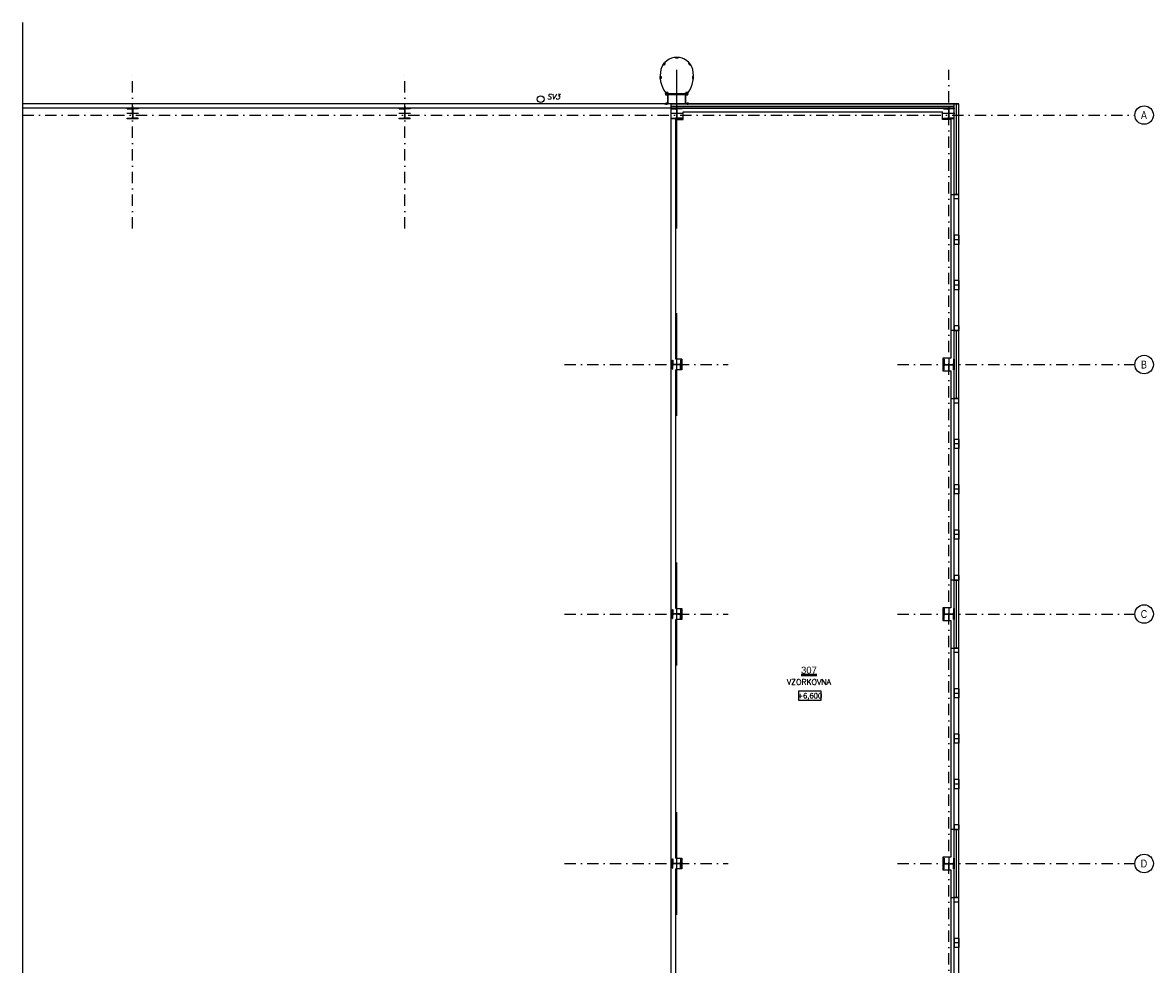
# Model space of a CAD drawing. Header units: millimetres. Extents: x 6435372 to 7248404, y 1559872 to 1886246.
# Tile 129 of 208: x 6891602 to 6916541, y 1677693 to 1698455. Entities that reach past the tile are written whole.
import ezdxf
from ezdxf.enums import TextEntityAlignment as Align

# ---------------------------------------------------------------- set-up
doc = ezdxf.new("R2010")
doc.units = ezdxf.units.MM
doc.linetypes.add('DASHDOT', pattern=[1, 0.5, -0.25, 0, -0.25])
doc.layers.add('CKPOPISM', color=8, linetype='Continuous', lineweight=50)
doc.layers.add('CKPOPISM_POPIS', color=8, linetype='Continuous', lineweight=25)
doc.layers.add('matrice DPS', color=122, linetype='Continuous')
doc.styles.add('ARIAL', font='arial.ttf')
doc.styles.add('KURZIVA', font='italic__.ttf')
doc.styles.get("Standard").update_dxf_attribs({"font": 'romans.shx'})
doc.linetypes.add('IZOLACE_POLYSTYREN_PENOVY', pattern='A,0.001,[228,CADKON.SHX,S=0.1,R=0,X=0,Y=0],-2', length=2.001)
doc.linetypes.add('PRERUSENI', pattern='A,60,[100,CADKON.SHX,S=2.5,R=0,X=0,Y=0],-10', length=70)

# ---------------------------------------------------------------- blocks, each defined once
blk = doc.blocks.new('CK_S_EXT_HEAHEA240')
for p, q in [((-120, 115), (120, 115)), ((-120, 115), (-120, 103)), ((-120, 103), (-24.75, 103)), ((-3.75, -82), (-3.75, 82)), ((3.75, -82), (3.75, 82)), ((120, 103), (24.75, 103)), ((120, 115), (120, 103)), ((-120, -115), (-120, -103)), ((-120, -103), (-24.75, -103)), ((-120, -115), (120, -115)), ((120, -103), (24.75, -103)), ((120, -115), (120, -103))]:
    blk.add_line(p, q)
for centre, start, end in [((-24.75, 82), 0, 90), ((24.75, 82), 90, 180), ((-24.75, -82), 270, 0), ((24.75, -82), 180, 270)]:
    blk.add_arc(centre, 21, start, end)
blk = doc.blocks.new('CK_S_EXT_HEAHEA200')
for p, q in [((-100, 95), (100, 95)), ((-100, 95), (-100, 85)), ((-100, 85), (-21.25, 85)), ((-3.25, -67), (-3.25, 67)), ((3.25, -67), (3.25, 67)), ((100, 85), (21.25, 85)), ((100, 95), (100, 85)), ((-100, -95), (-100, -85)), ((-100, -85), (-21.25, -85)), ((-100, -95), (100, -95)), ((100, -85), (21.25, -85)), ((100, -95), (100, -85))]:
    blk.add_line(p, q)
for centre, start, end in [((-21.25, 67), 0, 90), ((21.25, 67), 90, 180), ((-21.25, -67), 270, 0), ((21.25, -67), 180, 270)]:
    blk.add_arc(centre, 18, start, end)
blk = doc.blocks.new('CKBL2010716102415', base_point=(100360, -19048))
blk = doc.blocks.new('*U1029')
at = {"color": 0, "linetype": 'ByBlock', "lineweight": -2}
blk.add_lwpolyline([(-5, -2), (5, -2), (5, 2), (-5, 2), (-5, -2)], dxfattribs=at)

msp = doc.modelspace()

# ---------------------------------------------------------------- linework, layer by layer
at = {"layer": 'matrice DPS', "linetype": 'PRERUSENI', "ltscale": 500}
msp.add_line((6891602.4, 1698455), (6891602.4, 1672535.9), dxfattribs=at)
at = {"layer": 'matrice DPS', "linetype": 'DASHDOT', "ltscale": 500}
for p, q in [((6894028.8, 1693916.9), (6894028.8, 1697416.9)), ((6900028.8, 1693916.9), (6900028.8, 1697416.9)), ((6912028.8, 1661684.6), (6912028.8, 1697416.9)), ((6891602.4, 1696416.9), (6916133.2, 1696416.9)), ((6903554, 1690916.9), (6907162.1, 1690916.9)), ((6910895.5, 1690916.9), (6916133.2, 1690916.9)), ((6903554, 1685416.9), (6907162.1, 1685416.9)), ((6910895.5, 1685416.9), (6916133.2, 1685416.9)), ((6903554, 1679916.9), (6907162.1, 1679916.9)), ((6910895.5, 1679916.9), (6916133.2, 1679916.9))]:
    msp.add_line(p, q, dxfattribs=at)
at = {"layer": 'matrice DPS', "ltscale": 500}
for p, q in [((6906028.8, 1693916.9), (6906028.8, 1697416.9)), ((6912248.8, 1696666.9), (6891602.4, 1696666.9)), ((6894028.8, 1696611.9), (6894028.8, 1696326.9)), ((6900028.8, 1696611.9), (6900028.8, 1696326.9)), ((6905908.8, 1696566.9), (6905908.8, 1696666.9)), ((6905908.8, 1696666.9), (6912148.8, 1696666.9)), ((6905908.8, 1696566.9), (6905908.8, 1696666.9)), ((6906028.8, 1696611.9), (6906028.8, 1696326.9)), ((6912028.8, 1696611.9), (6912028.8, 1696326.9)), ((6912148.8, 1694666.9), (6912148.8, 1696666.9)), ((6912148.8, 1696666.9), (6912248.8, 1696666.9)), ((6912148.8, 1696566.9), (6912148.8, 1696666.9)), ((6912248.8, 1694666.9), (6912248.8, 1696666.9)), ((6912148.8, 1696566.9), (6891602.4, 1696566.9)), ((6894158.8, 1696451.9), (6893898.8, 1696451.9)), ((6900158.8, 1696451.9), (6899898.8, 1696451.9)), ((6906158.8, 1696451.9), (6905898.8, 1696451.9)), ((6905908.8, 1674516.9), (6905908.8, 1696566.9)), ((6905908.8, 1696566.9), (6912148.8, 1696566.9)), ((6905908.8, 1696566.9), (6906008.8, 1696566.9)), ((6906148.8, 1696566.9), (6905908.8, 1696566.9)), ((6905908.8, 1696566.9), (6905908.8, 1696554.9)), ((6905908.8, 1696554.9), (6906004.1, 1696554.9)), ((6905908.8, 1696336.9), (6905908.8, 1696348.9)), ((6905908.8, 1696348.9), (6906004.1, 1696348.9)), ((6906148.8, 1696336.9), (6905908.8, 1696336.9)), ((6906025.1, 1696533.9), (6906025.1, 1696369.9)), ((6906032.6, 1696533.9), (6906032.6, 1696369.9)), ((6906148.8, 1696554.9), (6906053.6, 1696554.9)), ((6906148.8, 1696348.9), (6906053.6, 1696348.9)), ((6906148.8, 1696566.9), (6906148.8, 1696554.9)), ((6906148.8, 1696336.9), (6906148.8, 1696348.9)), ((6906168.8, 1696491.9), (6911888.8, 1696491.9)), ((6906168.8, 1696316.9), (6906168.8, 1696491.9)), ((6911888.8, 1696316.9), (6911888.8, 1696491.9)), ((6912158.8, 1696451.9), (6911898.8, 1696451.9)), ((6912148.8, 1696566.9), (6911908.8, 1696566.9)), ((6911908.8, 1696566.9), (6911908.8, 1696554.9)), ((6911908.8, 1696554.9), (6912004.1, 1696554.9)), ((6911908.8, 1696336.9), (6911908.8, 1696348.9)), ((6911908.8, 1696348.9), (6912004.1, 1696348.9)), ((6912148.8, 1696336.9), (6911908.8, 1696336.9)), ((6912025.1, 1696533.9), (6912025.1, 1696369.9)), ((6912032.6, 1696533.9), (6912032.6, 1696369.9)), ((6912148.8, 1696554.9), (6912053.6, 1696554.9)), ((6912148.8, 1696348.9), (6912053.6, 1696348.9)), ((6912148.8, 1694666.9), (6912148.8, 1696566.9)), ((6912148.8, 1696566.9), (6912148.8, 1696554.9)), ((6912148.8, 1696336.9), (6912148.8, 1696348.9)), ((6906008.8, 1691036.9), (6906008.8, 1696316.9)), ((6906008.8, 1696316.9), (6906168.8, 1696316.9)), ((6912073.8, 1696316.9), (6911888.8, 1696316.9)), ((6912073.8, 1696316.9), (6912073.8, 1694666.9)), ((6912073.8, 1694666.9), (6912073.8, 1691666.9)), ((6912073.8, 1694666.9), (6912148.8, 1694666.9)), ((6912148.8, 1691666.9), (6912148.8, 1694666.9)), ((6912248.8, 1694666.9), (6912148.8, 1694666.9)), ((6912148.8, 1694566.9), (6912148.8, 1694666.9)), ((6912248.8, 1694666.9), (6912148.8, 1694666.9)), ((6912148.8, 1694666.9), (6912248.8, 1694666.9)), ((6912248.8, 1691666.9), (6912248.8, 1694666.9)), ((6912248.8, 1694566.9), (6912248.8, 1694666.9)), ((6912148.8, 1693766.9), (6912148.8, 1694566.9)), ((6912248.8, 1694566.9), (6912148.8, 1694566.9)), ((6912248.8, 1693766.9), (6912248.8, 1694566.9)), ((6912248.8, 1693766.9), (6912148.8, 1693766.9)), ((6912148.8, 1693766.9), (6912148.8, 1693666.9)), ((6912248.8, 1693666.9), (6912148.8, 1693666.9)), ((6912148.8, 1693666.9), (6912148.8, 1693566.9)), ((6912248.8, 1693766.9), (6912248.8, 1693666.9)), ((6912248.8, 1693666.9), (6912248.8, 1693566.9)), ((6912148.8, 1692766.9), (6912148.8, 1693566.9)), ((6912248.8, 1693566.9), (6912148.8, 1693566.9)), ((6912248.8, 1692766.9), (6912248.8, 1693566.9)), ((6912248.8, 1692766.9), (6912148.8, 1692766.9)), ((6912148.8, 1692766.9), (6912148.8, 1692666.9)), ((6912248.8, 1692666.9), (6912148.8, 1692666.9)), ((6912148.8, 1692666.9), (6912148.8, 1692566.9)), ((6912248.8, 1692766.9), (6912248.8, 1692666.9)), ((6912248.8, 1692666.9), (6912248.8, 1692566.9)), ((6912148.8, 1691766.9), (6912148.8, 1692566.9)), ((6912248.8, 1692566.9), (6912148.8, 1692566.9)), ((6912248.8, 1691766.9), (6912248.8, 1692566.9)), ((6906028.8, 1689783.6), (6906028.8, 1692050.2)), ((6912073.8, 1691666.9), (6912073.8, 1691056.9)), ((6912148.8, 1691666.9), (6912073.8, 1691666.9)), ((6912248.8, 1691766.9), (6912148.8, 1691766.9)), ((6912148.8, 1691766.9), (6912148.8, 1691666.9)), ((6912148.8, 1690166.9), (6912148.8, 1691666.9)), ((6912248.8, 1691666.9), (6912148.8, 1691666.9)), ((6912248.8, 1691666.9), (6912148.8, 1691666.9)), ((6912148.8, 1690166.9), (6912148.8, 1691666.9)), ((6912148.8, 1691666.9), (6912248.8, 1691666.9)), ((6912248.8, 1691766.9), (6912248.8, 1691666.9)), ((6912248.8, 1690166.9), (6912248.8, 1691666.9)), ((6906133.8, 1690916.9), (6905923.8, 1690916.9)), ((6906143.8, 1691036.9), (6906008.8, 1691036.9)), ((6906028.8, 1690806.9), (6906028.8, 1691026.9)), ((6906143.8, 1691036.9), (6906143.8, 1690796.9)), ((6911893.8, 1691056.9), (6911893.8, 1690776.9)), ((6912073.8, 1691056.9), (6911893.8, 1691056.9)), ((6911903.8, 1690916.9), (6912153.8, 1690916.9)), ((6912028.8, 1691046.9), (6912028.8, 1690786.9)), ((6906143.8, 1690796.9), (6906008.8, 1690796.9)), ((6906008.8, 1685536.9), (6906008.8, 1690796.9)), ((6911893.8, 1690776.9), (6912073.8, 1690776.9)), ((6912073.8, 1690776.9), (6912073.8, 1690166.9)), ((6912073.8, 1690166.9), (6912073.8, 1686166.9)), ((6912073.8, 1690166.9), (6912148.8, 1690166.9)), ((6912148.8, 1686166.9), (6912148.8, 1690166.9)), ((6912248.8, 1690166.9), (6912148.8, 1690166.9)), ((6912248.8, 1690166.9), (6912148.8, 1690166.9)), ((6912148.8, 1690066.9), (6912148.8, 1690166.9)), ((6912148.8, 1690166.9), (6912248.8, 1690166.9)), ((6912248.8, 1686166.9), (6912248.8, 1690166.9)), ((6912248.8, 1690066.9), (6912248.8, 1690166.9)), ((6912248.8, 1690066.9), (6912148.8, 1690066.9)), ((6912148.8, 1689266.9), (6912148.8, 1690066.9)), ((6912248.8, 1689266.9), (6912248.8, 1690066.9)), ((6912248.8, 1689266.9), (6912148.8, 1689266.9)), ((6912148.8, 1689266.9), (6912148.8, 1689166.9)), ((6912248.8, 1689166.9), (6912148.8, 1689166.9)), ((6912148.8, 1689166.9), (6912148.8, 1689066.9)), ((6912248.8, 1689266.9), (6912248.8, 1689166.9)), ((6912248.8, 1689166.9), (6912248.8, 1689066.9)), ((6912248.8, 1689066.9), (6912148.8, 1689066.9)), ((6912148.8, 1688266.9), (6912148.8, 1689066.9)), ((6912248.8, 1688266.9), (6912248.8, 1689066.9)), ((6912248.8, 1688266.9), (6912148.8, 1688266.9)), ((6912148.8, 1688266.9), (6912148.8, 1688166.9)), ((6912248.8, 1688166.9), (6912148.8, 1688166.9)), ((6912148.8, 1688166.9), (6912148.8, 1688066.9)), ((6912248.8, 1688266.9), (6912248.8, 1688166.9)), ((6912248.8, 1688166.9), (6912248.8, 1688066.9)), ((6912248.8, 1688066.9), (6912148.8, 1688066.9)), ((6912148.8, 1687266.9), (6912148.8, 1688066.9)), ((6912248.8, 1687266.9), (6912248.8, 1688066.9)), ((6912148.8, 1687266.9), (6912148.8, 1687166.9)), ((6912248.8, 1687266.9), (6912148.8, 1687266.9)), ((6912248.8, 1687166.9), (6912148.8, 1687166.9)), ((6912148.8, 1687166.9), (6912148.8, 1687066.9)), ((6912248.8, 1687266.9), (6912248.8, 1687166.9)), ((6912248.8, 1687166.9), (6912248.8, 1687066.9)), ((6912148.8, 1686266.9), (6912148.8, 1687066.9)), ((6912248.8, 1687066.9), (6912148.8, 1687066.9)), ((6912248.8, 1686266.9), (6912248.8, 1687066.9)), ((6906028.8, 1684283.6), (6906028.8, 1686550.2)), ((6912073.8, 1686166.9), (6912073.8, 1685556.9)), ((6912148.8, 1686166.9), (6912073.8, 1686166.9)), ((6912248.8, 1686266.9), (6912148.8, 1686266.9)), ((6912148.8, 1686266.9), (6912148.8, 1686166.9)), ((6912148.8, 1684666.9), (6912148.8, 1686166.9)), ((6912248.8, 1686166.9), (6912148.8, 1686166.9)), ((6912248.8, 1686166.9), (6912148.8, 1686166.9)), ((6912148.8, 1684666.9), (6912148.8, 1686166.9)), ((6912148.8, 1686166.9), (6912248.8, 1686166.9)), ((6912248.8, 1686266.9), (6912248.8, 1686166.9)), ((6912248.8, 1684666.9), (6912248.8, 1686166.9)), ((6906133.8, 1685416.9), (6905923.8, 1685416.9)), ((6906008.8, 1685536.9), (6906143.8, 1685536.9)), ((6906028.8, 1685306.9), (6906028.8, 1685526.9)), ((6906143.8, 1685536.9), (6906143.8, 1685296.9)), ((6911893.8, 1685556.9), (6911893.8, 1685276.9)), ((6912073.8, 1685556.9), (6911893.8, 1685556.9)), ((6911903.8, 1685416.9), (6912153.8, 1685416.9)), ((6912028.8, 1685546.9), (6912028.8, 1685286.9)), ((6906143.8, 1685296.9), (6906008.8, 1685296.9)), ((6906008.8, 1680036.9), (6906008.8, 1685296.9)), ((6911893.8, 1685276.9), (6912073.8, 1685276.9)), ((6912073.8, 1685276.9), (6912073.8, 1684666.9)), ((6912073.8, 1684666.9), (6912073.8, 1680666.9)), ((6912073.8, 1684666.9), (6912148.8, 1684666.9)), ((6912148.8, 1680666.9), (6912148.8, 1684666.9)), ((6912248.8, 1684666.9), (6912148.8, 1684666.9)), ((6912148.8, 1684566.9), (6912148.8, 1684666.9)), ((6912248.8, 1684666.9), (6912148.8, 1684666.9)), ((6912148.8, 1684666.9), (6912248.8, 1684666.9)), ((6912248.8, 1680666.9), (6912248.8, 1684666.9)), ((6912248.8, 1684566.9), (6912248.8, 1684666.9)), ((6912148.8, 1683766.9), (6912148.8, 1684566.9)), ((6912248.8, 1684566.9), (6912148.8, 1684566.9)), ((6912248.8, 1683766.9), (6912248.8, 1684566.9)), ((6912248.8, 1683766.9), (6912148.8, 1683766.9)), ((6912148.8, 1683766.9), (6912148.8, 1683666.9)), ((6912248.8, 1683666.9), (6912148.8, 1683666.9)), ((6912148.8, 1683666.9), (6912148.8, 1683566.9)), ((6912248.8, 1683766.9), (6912248.8, 1683666.9)), ((6912248.8, 1683666.9), (6912248.8, 1683566.9)), ((6912248.8, 1683566.9), (6912148.8, 1683566.9)), ((6912148.8, 1682766.9), (6912148.8, 1683566.9)), ((6912248.8, 1682766.9), (6912248.8, 1683566.9)), ((6912248.8, 1682766.9), (6912148.8, 1682766.9)), ((6912148.8, 1682766.9), (6912148.8, 1682666.9)), ((6912248.8, 1682666.9), (6912148.8, 1682666.9)), ((6912148.8, 1682666.9), (6912148.8, 1682566.9)), ((6912248.8, 1682766.9), (6912248.8, 1682666.9)), ((6912248.8, 1682666.9), (6912248.8, 1682566.9)), ((6912248.8, 1682566.9), (6912148.8, 1682566.9)), ((6912148.8, 1681766.9), (6912148.8, 1682566.9)), ((6912248.8, 1681766.9), (6912248.8, 1682566.9)), ((6912248.8, 1681766.9), (6912148.8, 1681766.9)), ((6912148.8, 1681766.9), (6912148.8, 1681666.9)), ((6912248.8, 1681666.9), (6912148.8, 1681666.9)), ((6912148.8, 1681666.9), (6912148.8, 1681566.9)), ((6912248.8, 1681766.9), (6912248.8, 1681666.9)), ((6912248.8, 1681666.9), (6912248.8, 1681566.9)), ((6912148.8, 1680766.9), (6912148.8, 1681566.9)), ((6912248.8, 1681566.9), (6912148.8, 1681566.9)), ((6912248.8, 1680766.9), (6912248.8, 1681566.9)), ((6906028.8, 1678783.6), (6906028.8, 1681050.2)), ((6912073.8, 1680666.9), (6912073.8, 1680056.9)), ((6912148.8, 1680666.9), (6912073.8, 1680666.9)), ((6912248.8, 1680766.9), (6912148.8, 1680766.9)), ((6912148.8, 1680766.9), (6912148.8, 1680666.9)), ((6912248.8, 1680666.9), (6912148.8, 1680666.9)), ((6912248.8, 1680666.9), (6912148.8, 1680666.9)), ((6912148.8, 1679166.9), (6912148.8, 1680666.9)), ((6912148.8, 1679166.9), (6912148.8, 1680666.9)), ((6912148.8, 1680666.9), (6912248.8, 1680666.9)), ((6912248.8, 1680766.9), (6912248.8, 1680666.9)), ((6912248.8, 1679166.9), (6912248.8, 1680666.9)), ((6906133.8, 1679916.9), (6905923.8, 1679916.9)), ((6906008.8, 1680036.9), (6906143.8, 1680036.9)), ((6906028.8, 1679806.9), (6906028.8, 1680026.9)), ((6906143.8, 1680036.9), (6906143.8, 1679796.9)), ((6911893.8, 1680056.9), (6911893.8, 1679776.9)), ((6912073.8, 1680056.9), (6911893.8, 1680056.9)), ((6911903.8, 1679916.9), (6912153.8, 1679916.9)), ((6912028.8, 1680046.9), (6912028.8, 1679786.9)), ((6906143.8, 1679796.9), (6906008.8, 1679796.9)), ((6906008.8, 1674516.9), (6906008.8, 1679796.9)), ((6911893.8, 1679776.9), (6912073.8, 1679776.9)), ((6912073.8, 1679776.9), (6912073.8, 1679166.9)), ((6912073.8, 1679166.9), (6912073.8, 1676166.9)), ((6912073.8, 1679166.9), (6912148.8, 1679166.9)), ((6912148.8, 1676166.9), (6912148.8, 1679166.9)), ((6912248.8, 1679166.9), (6912148.8, 1679166.9)), ((6912248.8, 1679166.9), (6912148.8, 1679166.9)), ((6912148.8, 1679066.9), (6912148.8, 1679166.9)), ((6912148.8, 1679166.9), (6912248.8, 1679166.9)), ((6912248.8, 1676166.9), (6912248.8, 1679166.9)), ((6912248.8, 1679066.9), (6912248.8, 1679166.9)), ((6912248.8, 1679066.9), (6912148.8, 1679066.9)), ((6912148.8, 1678266.9), (6912148.8, 1679066.9)), ((6912248.8, 1678266.9), (6912248.8, 1679066.9)), ((6912248.8, 1678266.9), (6912148.8, 1678266.9)), ((6912148.8, 1678266.9), (6912148.8, 1678166.9)), ((6912248.8, 1678166.9), (6912148.8, 1678166.9)), ((6912148.8, 1678166.9), (6912148.8, 1678066.9)), ((6912248.8, 1678266.9), (6912248.8, 1678166.9)), ((6912248.8, 1678166.9), (6912248.8, 1678066.9)), ((6912148.8, 1677266.9), (6912148.8, 1678066.9)), ((6912248.8, 1678066.9), (6912148.8, 1678066.9)), ((6912248.8, 1677266.9), (6912248.8, 1678066.9))]:
    msp.add_line(p, q, dxfattribs=at)
at = {"layer": 'matrice DPS', "linetype": 'IZOLACE_POLYSTYREN_PENOVY', "ltscale": 500}
for p, q in [((6905908.8, 1696616.9), (6912148.8, 1696616.9)), ((6912198.8, 1694666.9), (6912198.8, 1696666.9))]:
    msp.add_line(p, q, dxfattribs=at)
at = {"layer": 'matrice DPS', "ltscale": 500}
for points in [[(6906054.5, 1697668.5), (6906005.8, 1697668.5), (6906005.8, 1697688.5), (6906054.5, 1697688.5)], [(6905775.4, 1697555.7), (6905744.1, 1697518.4), (6905728.8, 1697531.2), (6905760.1, 1697568.6)], [(6906284.8, 1697555.7), (6906316.2, 1697518.4), (6906331.5, 1697531.2), (6906300.2, 1697568.6)], [(6905681.8, 1697270.5), (6905684.6, 1697221.9), (6905664.7, 1697220.7), (6905661.9, 1697269.4)], [(6906378.4, 1697270.5), (6906375.6, 1697221.9), (6906395.6, 1697220.7), (6906398.4, 1697269.4)], [(6905831.1, 1696862.3), (6905831.1, 1696912.3), (6905781.1, 1696912.3), (6905781.1, 1696862.3)], [(6906226.6, 1696864), (6905831.1, 1696864), (6905831.1, 1696896), (6906226.6, 1696896)], [(6906276.6, 1696862.3), (6906276.6, 1696912.3), (6906226.6, 1696912.3), (6906226.6, 1696862.3)]]:
    msp.add_lwpolyline(points, close=True, dxfattribs=at)
for points in [[(6905758.5, 1696666.9), (6905837.1, 1696666.9), (6905837.1, 1696907.9)], [(6905758.5, 1696672.9), (6905831.1, 1696672.9), (6905831.1, 1696907.9)], [(6905781.1, 1696912.3), (6905831.1, 1696862.3)], [(6905781.1, 1696862.3), (6905831.1, 1696912.3)], [(6906276.6, 1696880), (6905781.1, 1696880)], [(6905837.1, 1696907.9), (6905831.1, 1696907.9)], [(6906299.2, 1696666.9), (6906220.6, 1696666.9), (6906220.6, 1696907.9)], [(6906220.6, 1696907.9), (6906226.6, 1696907.9)], [(6906226.6, 1696912.3), (6906276.6, 1696862.3)], [(6906226.6, 1696862.3), (6906276.6, 1696912.3)], [(6906299.2, 1696672.9), (6906226.6, 1696672.9), (6906226.6, 1696907.9)], [(6905758.5, 1696672.9), (6905758.5, 1696666.9)], [(6905792.6, 1696691.7), (6905792.6, 1696642.6)], [(6906265, 1696691.7), (6906265, 1696642.6)], [(6906299.2, 1696666.9), (6906299.2, 1696672.9)]]:
    msp.add_lwpolyline(points, dxfattribs=at)
at = {"layer": 'matrice DPS', "linetype": 'IZOLACE_POLYSTYREN_PENOVY', "ltscale": 500}
for points in [[(6912198.8, 1690166.9), (6912198.8, 1691666.9)], [(6912198.8, 1684666.9), (6912198.8, 1686166.9)], [(6912198.8, 1679166.9), (6912198.8, 1680666.9)]]:
    msp.add_lwpolyline(points, dxfattribs=at)
at = {"layer": 'matrice DPS', "ltscale": 500}
for centre, radius in [((6903028.2, 1696766.9), 75), ((6905806.1, 1696887.3), 25), ((6906251.6, 1696887.3), 25), ((6916337.1, 1696416.9), 203.9), ((6916337.1, 1690916.9), 203.9), ((6916337.1, 1685416.9), 203.9), ((6916337.1, 1679916.9), 203.9)]:
    msp.add_circle(centre, radius, dxfattribs=at)
for centre, radius, start, end in [((6906030.1, 1697325), 363.6, 15.71003, 164.28997), ((6906281.1, 1697276.6), 618.7, 166.27366, 216.06947), ((6905779.1, 1697276.6), 618.7, 323.93053, 13.72634), ((6906004.1, 1696533.9), 21, 0, 90), ((6906004.1, 1696369.9), 21, 270, 0), ((6906053.6, 1696533.9), 21, 90, 180), ((6906053.6, 1696369.9), 21, 180, 270), ((6912004.1, 1696533.9), 21, 0, 90), ((6912004.1, 1696369.9), 21, 270, 0), ((6912053.6, 1696533.9), 21, 90, 180), ((6912053.6, 1696369.9), 21, 180, 270)]:
    msp.add_arc(centre, radius, start, end, dxfattribs=at)

# ---------------------------------------------------------------- block references
for name, p, rotation in [('CK_S_EXT_HEAHEA240', (6894028.8, 1696451.9), 180), ('CK_S_EXT_HEAHEA240', (6900028.8, 1696451.9), 180), ('CK_S_EXT_HEAHEA200', (6906028.8, 1690916.9), 90), ('CK_S_EXT_HEAHEA240', (6912028.8, 1690916.9), 270), ('CK_S_EXT_HEAHEA200', (6906028.8, 1685416.9), 90), ('CK_S_EXT_HEAHEA240', (6912028.8, 1685416.9), 270), ('CK_S_EXT_HEAHEA200', (6906028.8, 1679916.9), 90), ('CK_S_EXT_HEAHEA240', (6912028.8, 1679916.9), 270)]:
    msp.add_blockref(name, p, dxfattribs=dict(at, rotation=rotation))
ref = msp.add_blockref('CKBL2010716102415', (6908944.3, 1683855.3), dxfattribs=dict(at, xscale=0.5, yscale=0.5, zscale=0.5))
ref.add_attrib('JMENO', 'VZORKOVNA', dxfattribs={"layer": 'CKPOPISM_POPIS', "height": 125}).set_placement((6908944.3, 1683855.3), align=Align.CENTER)
ref.add_attrib('CISLO', '%%U307', dxfattribs={"layer": 'CKPOPISM', "height": 150, "style": 'ARIAL'}).set_placement((6908944.3, 1684105.3), align=Align.CENTER)
ref = msp.add_blockref('*U1029', (6908963.9, 1683615), dxfattribs=dict(at, xscale=50, yscale=50, zscale=50))
ref.add_attrib('Výška', '+6,600', dxfattribs={"layer": '0', "color": 0, "linetype": 'ByBlock', "lineweight": -2, "height": 110}).set_placement((6908963.9, 1683615), align=Align.MIDDLE_CENTER)

# ---------------------------------------------------------------- texts
at = {"layer": 'matrice DPS', "ltscale": 500, "style": 'KURZIVA'}
msp.add_text('SV3', height=115, dxfattribs=at).set_placement((6903168, 1696765.3))
at = {"layer": 'matrice DPS', "ltscale": 500, "style": 'ARIAL', "width": 0.8}
for s, p in [('A', (6916333, 1696416.9)), ('B', (6916333, 1690916.9)), ('C', (6916333, 1685416.9)), ('D', (6916333, 1679916.9))]:
    msp.add_text(s, height=175, dxfattribs=at).set_placement(p, align=Align.MIDDLE)

doc.saveas('drawing.dxf')
